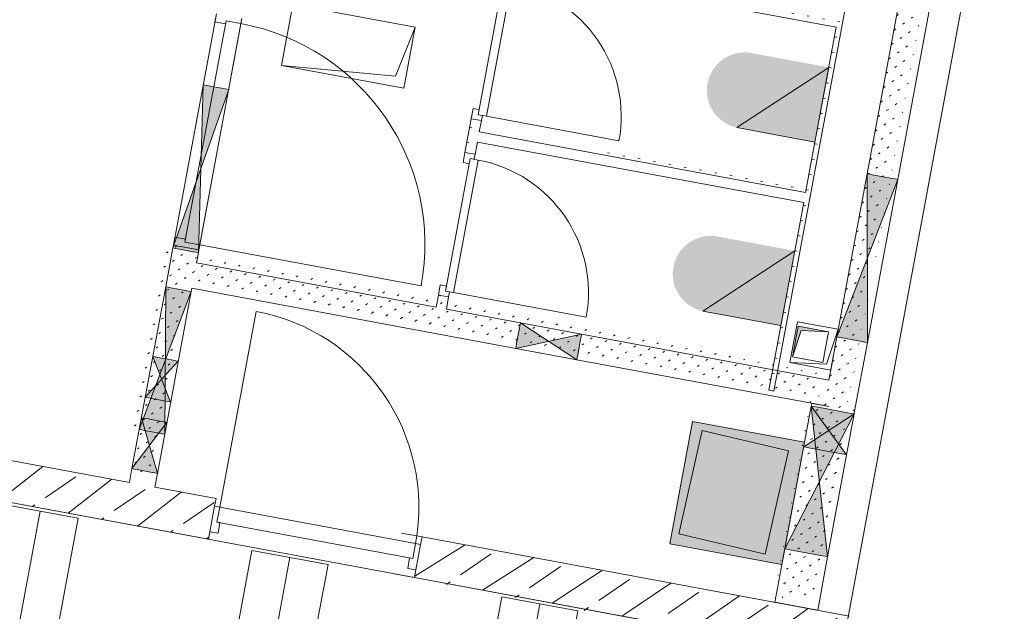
# Model space of a CAD drawing. Header units: metres. Extents: x 0 to 60282398, y -11592309 to 5708004.
# Tile 132 of 136: x 32353389.2 to 32353393.95, y 5707916.72 to 5707919.57. Entities that reach past the tile are written whole.
import ezdxf

# ---------------------------------------------------------------- set-up
doc = ezdxf.new("R2010")
doc.units = ezdxf.units.M
doc.header["$LTSCALE"] = 0.75
doc.linetypes.add('10417023$0$#9_Achse', pattern=[1.6, 0.00254, -1.59746])
doc.layers.get('0').update_dxf_attribs({"linetype": 'CONTINUOUS'})
for name, color, linetype, lineweight in [('10417023$0$#9_002_GES I Übersicht Erdgeschoss_1_104_Decken.A', 7, 'CONTINUOUS', 25), ('10417023$0$#9_002_GES I Übersicht Erdgeschoss_1_303_Sanitäre.A', 7, 'CONTINUOUS', 25), ('10417023$0$#9_002_GES I Übersicht Erdgeschoss_1_Neubau_102_Wand Innen.A', 7, 'CONTINUOUS', 25), ('10417023$0$#9_002_GES I Übersicht Erdgeschoss_1_Neubau_104_Decken.A', 7, 'CONTINUOUS', 25), ('10417023$0$#9_002_GES I Übersicht Erdgeschoss_1_Neubau_202_Innenwandbekleidun', 7, 'CONTINUOUS', 25), ('10417023$0$#9_002_GES I Übersicht Erdgeschoss_1_Neubau_210_Wärmedämmung', 7, 'CONTINUOUS', 25), ('10417023$0$#9_002_GES I Übersicht Erdgeschoss_1_Neubau_303_Sanitäre.A', 7, 'CONTINUOUS', 25), ('10417023$0$Keine', 7, 'CONTINUOUS', 13)]:
    doc.layers.add(name, color=color, linetype=linetype, lineweight=lineweight)
pattern_1 = [(0, (0, 0), (0, 0.075), [0.009999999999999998, -0.06500000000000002])]
pattern_2 = [(45, (0, 0), (-0.03535533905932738, 0.03535533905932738), [0.01, -0.03999999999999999])]
pattern_3 = [(44.99999999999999, (0, 0), (-0.1697056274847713, 0.1697056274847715), []), (44.99999999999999, (-0.08485281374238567, 0.08485281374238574), (-0.1697056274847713, 0.1697056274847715), [0.18, -0.05999999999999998])]

# ---------------------------------------------------------------- blocks, each defined once
blk = doc.blocks.new('10417023$0$#9_MKO_LP5_ARC_GES_UP_00_002_P_G_modell (3D)')
at = {"layer": '10417023$0$#9_002_GES I Übersicht Erdgeschoss_1_303_Sanitäre.A', "linetype": 'Continuous', "lineweight": 0, "true_color": 0xff0000}
h = blk.add_hatch(color=1, dxfattribs=at)
edge = h.paths.add_edge_path()
edge.add_arc((-32353452.12919252, -5707794.550176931), 0.02, 90, 180)
edge.add_line((-32353452.14919252, -5707794.550176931), (-32353452.14919252, -5707795.040176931))
edge.add_arc((-32353452.12919252, -5707795.040176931), 0.02, 180, 270)
edge.add_line((-32353452.12919252, -5707795.06017693), (-32353451.72230752, -5707795.06017693))
edge.add_arc((-32353451.72230752, -5707795.040176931), 0.02, 270, 360)
edge.add_line((-32353451.70230752, -5707795.040176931), (-32353451.70230752, -5707794.550176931))
edge.add_arc((-32353451.72230752, -5707794.550176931), 0.02, 0, 90)
edge.add_line((-32353451.72230752, -5707794.53017693), (-32353452.12919252, -5707794.53017693))
h = blk.add_hatch(color=1, dxfattribs=at)
edge = h.paths.add_edge_path()
edge.add_arc((-32353451.79182187, -5707794.796755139), 0.03, 180, 270)
edge.add_arc((-32353451.79182187, -5707794.796755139), 0.03, 270, 360)
edge.add_arc((-32353451.79182187, -5707794.796755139), 0.03, 0, 90)
edge.add_arc((-32353451.79182187, -5707794.796755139), 0.03, 90, 180)
at = {"layer": '10417023$0$#9_002_GES I Übersicht Erdgeschoss_1_Neubau_102_Wand Innen.A', "linetype": 'Continuous', "lineweight": 13, "true_color": 0xff0000}
h = blk.add_hatch(dxfattribs=at)
h.set_pattern_fill('#9_GIPS_0001', color=1, style=0, pattern_type=2)
h.set_pattern_definition(pattern_2)
h.paths.add_polyline_path([(-32353451.57419252, -5707790.779576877), (-32353451.57419252, -5707794.304574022), (-32353451.56169252, -5707794.304574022), (-32353451.56169252, -5707790.779576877)])
at = {"layer": '10417023$0$#9_002_GES I Übersicht Erdgeschoss_1_Neubau_102_Wand Innen.A', "linetype": 'Continuous', "lineweight": 13, "true_color": 0x1f1f1f}
h = blk.add_hatch(dxfattribs=at)
h.set_pattern_fill('#9_GIPS_0001', color=250, style=0, pattern_type=2)
h.set_pattern_definition(pattern_2)
h.paths.add_polyline_path([(-32353451.56169252, -5707790.779576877), (-32353451.56169252, -5707794.304574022), (-32353451.54919253, -5707794.304574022), (-32353451.54919253, -5707790.779576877)])
at = {"layer": '10417023$0$#9_002_GES I Übersicht Erdgeschoss_1_Neubau_102_Wand Innen.A', "linetype": 'Continuous', "lineweight": 13, "true_color": 0xff0000}
h = blk.add_hatch(dxfattribs=at)
h.set_pattern_fill('#9_GIPS_0001', color=1, style=0, pattern_type=2)
h.set_pattern_definition(pattern_2)
h.paths.add_polyline_path([(-32353451.44919252, -5707794.304574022), (-32353451.44919252, -5707790.779576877), (-32353451.54919253, -5707790.779576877), (-32353451.54919253, -5707794.304574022)])
at = {"layer": '10417023$0$#9_002_GES I Übersicht Erdgeschoss_1_Neubau_102_Wand Innen.A', "linetype": 'Continuous', "lineweight": 13, "true_color": 0x1f1f1f}
h = blk.add_hatch(dxfattribs=at)
h.set_pattern_fill('#9_GIPS_0001', color=250, style=0, pattern_type=2)
h.set_pattern_definition(pattern_2)
h.paths.add_polyline_path([(-32353451.43669252, -5707794.304574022), (-32353451.43669252, -5707790.779576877), (-32353451.44919252, -5707790.779576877), (-32353451.44919252, -5707794.304574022)])
at = {"layer": '10417023$0$#9_002_GES I Übersicht Erdgeschoss_1_Neubau_102_Wand Innen.A', "linetype": 'Continuous', "lineweight": 13, "true_color": 0xff0000}
h = blk.add_hatch(dxfattribs=at)
h.set_pattern_fill('#9_GIPS_0001', color=1, style=0, pattern_type=2)
h.set_pattern_definition(pattern_2)
h.paths.add_polyline_path([(-32353451.42419253, -5707794.304574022), (-32353451.42419253, -5707790.779576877), (-32353451.43669252, -5707790.779576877), (-32353451.43669252, -5707794.304574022)])
h = blk.add_hatch(dxfattribs=at)
h.set_pattern_fill('#9_GIPS_0001', color=1, style=0, pattern_type=2)
h.set_pattern_definition(pattern_2)
h.paths.add_polyline_path([(-32353454.79918738, -5707795.280108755), (-32353454.78668739, -5707795.280109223), (-32353454.78668739, -5707794.116359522), (-32353454.79918738, -5707794.116359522)])
h = blk.add_hatch(dxfattribs=at)
h.set_pattern_fill('#9_GIPS_0001', color=1, style=0, pattern_type=2)
h.set_pattern_definition(pattern_2)
h.paths.add_polyline_path([(-32353454.78668739, -5707795.280109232), (-32353454.7741874, -5707795.280109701), (-32353454.7741874, -5707794.116359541), (-32353454.78668739, -5707794.116359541)])
h = blk.add_hatch(dxfattribs=at)
h.set_pattern_fill('#9_GIPS_0001', color=1, style=0, pattern_type=2)
h.set_pattern_definition(pattern_2)
h.paths.add_polyline_path([(-32353454.77418739, -5707795.280109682), (-32353454.6991874, -5707795.280112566), (-32353454.6991874, -5707794.116359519), (-32353454.77418739, -5707794.116359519)])
at = {"layer": '10417023$0$#9_002_GES I Übersicht Erdgeschoss_1_Neubau_102_Wand Innen.A', "linetype": 'Continuous', "lineweight": 13, "true_color": 0x1f1f1f}
h = blk.add_hatch(dxfattribs=at)
h.set_pattern_fill('#9_GIPS_0001', color=250, style=0, pattern_type=2)
h.set_pattern_definition(pattern_2)
h.paths.add_polyline_path([(-32353454.69918739, -5707795.280112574), (-32353454.68668738, -5707795.280113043), (-32353454.68668738, -5707794.116359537), (-32353454.69918739, -5707794.116359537)])
at = {"layer": '10417023$0$#9_002_GES I Übersicht Erdgeschoss_1_Neubau_102_Wand Innen.A', "linetype": 'Continuous', "lineweight": 13, "true_color": 0xff0000}
h = blk.add_hatch(dxfattribs=at)
h.set_pattern_fill('#9_GIPS_0001', color=1, style=0, pattern_type=2)
h.set_pattern_definition(pattern_2)
h.paths.add_polyline_path([(-32353454.68668737, -5707795.280113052), (-32353454.67418737, -5707795.280113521), (-32353454.67418737, -5707794.116359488), (-32353454.68668737, -5707794.116359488)])
h = blk.add_hatch(dxfattribs=at)
h.set_pattern_fill('#9_GIPS_0001', color=1, style=0, pattern_type=2)
h.set_pattern_definition(pattern_2)
h.paths.add_polyline_path([(-32353451.57419252, -5707794.179574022), (-32353454.67418738, -5707794.179574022), (-32353454.67418738, -5707794.192074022), (-32353451.57419252, -5707794.192074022)])
at = {"layer": '10417023$0$#9_002_GES I Übersicht Erdgeschoss_1_Neubau_102_Wand Innen.A', "linetype": 'Continuous', "lineweight": 13, "true_color": 0x1f1f1f}
h = blk.add_hatch(dxfattribs=at)
h.set_pattern_fill('#9_GIPS_0001', color=250, style=0, pattern_type=2)
h.set_pattern_definition(pattern_2)
h.paths.add_polyline_path([(-32353451.57419252, -5707794.192074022), (-32353454.67418738, -5707794.192074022), (-32353454.67418738, -5707794.204574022), (-32353451.57419252, -5707794.204574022)])
at = {"layer": '10417023$0$#9_002_GES I Übersicht Erdgeschoss_1_Neubau_102_Wand Innen.A', "linetype": 'Continuous', "lineweight": 13, "true_color": 0xff0000}
h = blk.add_hatch(dxfattribs=at)
h.set_pattern_fill('#9_GIPS_0001', color=1, style=0, pattern_type=2)
h.set_pattern_definition(pattern_2)
h.paths.add_polyline_path([(-32353451.57419252, -5707794.204574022), (-32353454.67418738, -5707794.204574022), (-32353454.67418738, -5707794.279574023), (-32353451.57419252, -5707794.279574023)])
h = blk.add_hatch(dxfattribs=at)
h.set_pattern_fill('#9_GIPS_0001', color=1, style=0, pattern_type=2)
h.set_pattern_definition(pattern_2)
h.paths.add_polyline_path([(-32353454.67418738, -5707794.292074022), (-32353451.57419252, -5707794.292074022), (-32353451.57419252, -5707794.279574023), (-32353454.67418738, -5707794.279574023)])
h = blk.add_hatch(dxfattribs=at)
h.set_pattern_fill('#9_GIPS_0001', color=1, style=0, pattern_type=2)
h.set_pattern_definition(pattern_2)
h.paths.add_polyline_path([(-32353454.67418738, -5707794.304574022), (-32353451.57419252, -5707794.304574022), (-32353451.57419252, -5707794.292074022), (-32353454.67418738, -5707794.292074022)])
h = blk.add_hatch(dxfattribs=at)
h.set_pattern_fill('#9_GIPS_0001', color=1, style=0, pattern_type=2)
h.set_pattern_definition(pattern_2)
h.paths.add_polyline_path([(-32353451.63419252, -5707794.304574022), (-32353451.63419252, -5707795.28022236), (-32353451.62169252, -5707795.28022236), (-32353451.62169252, -5707794.304574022)])
at = {"layer": '10417023$0$#9_002_GES I Übersicht Erdgeschoss_1_Neubau_102_Wand Innen.A', "linetype": 'Continuous', "lineweight": 13, "true_color": 0x1f1f1f}
h = blk.add_hatch(dxfattribs=at)
h.set_pattern_fill('#9_GIPS_0001', color=250, style=0, pattern_type=2)
h.set_pattern_definition(pattern_2)
h.paths.add_polyline_path([(-32353451.62169252, -5707794.304574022), (-32353451.62169252, -5707795.28022236), (-32353451.60919252, -5707795.28022236), (-32353451.60919252, -5707794.304574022)])
at = {"layer": '10417023$0$#9_002_GES I Übersicht Erdgeschoss_1_Neubau_102_Wand Innen.A', "linetype": 'Continuous', "lineweight": 13, "true_color": 0xff0000}
h = blk.add_hatch(dxfattribs=at)
h.set_pattern_fill('#9_GIPS_0001', color=1, style=0, pattern_type=2)
h.set_pattern_definition(pattern_2)
h.paths.add_polyline_path([(-32353451.44919252, -5707795.28022236), (-32353451.44919252, -5707794.304574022), (-32353451.60919252, -5707794.304574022), (-32353451.60919252, -5707795.28022236)])
at = {"layer": '10417023$0$#9_002_GES I Übersicht Erdgeschoss_1_Neubau_102_Wand Innen.A', "linetype": 'Continuous', "lineweight": 13, "true_color": 0x1f1f1f}
h = blk.add_hatch(dxfattribs=at)
h.set_pattern_fill('#9_GIPS_0001', color=250, style=0, pattern_type=2)
h.set_pattern_definition(pattern_2)
h.paths.add_polyline_path([(-32353451.43669252, -5707795.28022236), (-32353451.43669252, -5707794.304574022), (-32353451.44919252, -5707794.304574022), (-32353451.44919252, -5707795.28022236)])
at = {"layer": '10417023$0$#9_002_GES I Übersicht Erdgeschoss_1_Neubau_102_Wand Innen.A', "linetype": 'Continuous', "lineweight": 13, "true_color": 0xff0000}
h = blk.add_hatch(dxfattribs=at)
h.set_pattern_fill('#9_GIPS_0001', color=1, style=0, pattern_type=2)
h.set_pattern_definition(pattern_2)
h.paths.add_polyline_path([(-32353451.42419253, -5707795.28022236), (-32353451.42419253, -5707794.304574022), (-32353451.43669252, -5707794.304574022), (-32353451.43669252, -5707795.28022236)])
at = {"layer": '10417023$0$#9_002_GES I Übersicht Erdgeschoss_1_Neubau_102_Wand Innen.A', "linetype": 'Continuous', "lineweight": 5, "true_color": 0xff0000}
h = blk.add_hatch(dxfattribs=at)
h.set_pattern_fill('#9_BETON__STAHLBETON_0001', color=1, style=0, pattern_type=2)
h.set_pattern_definition(pattern_3)
h.paths.add_polyline_path([(-32353457.02445927, -5707795.28002372), (-32353457.02446694, -5707795.480023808), (-32353454.37429506, -5707795.480125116), (-32353454.3742874, -5707795.280125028)])
h = blk.add_hatch(dxfattribs=at)
h.set_pattern_fill('#9_BETON__STAHLBETON_0001', color=1, style=0, pattern_type=2)
h.set_pattern_definition(pattern_3)
h.paths.add_polyline_path([(-32353453.36428728, -5707795.280163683), (-32353453.364295, -5707795.480163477), (-32353450.51830325, -5707795.480272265), (-32353450.51829561, -5707795.280272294)])
at = {"layer": '10417023$0$#9_002_GES I Übersicht Erdgeschoss_1_Neubau_202_Innenwandbekleidun', "linetype": 'Continuous', "lineweight": 5, "true_color": 0xff0000}
h = blk.add_hatch(dxfattribs=at)
h.set_pattern_fill('#9_GIPSKARTON_0001', color=1, style=0, pattern_type=2)
h.set_pattern_definition(pattern_1)
h.paths.add_polyline_path([(-32353451.8242145, -5707794.28016119), (-32353451.8242145, -5707790.779564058), (-32353451.84921451, -5707790.779564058), (-32353451.84921451, -5707794.28016119)])
at = {"layer": '10417023$0$#9_002_GES I Übersicht Erdgeschoss_1_Neubau_202_Innenwandbekleidun', "linetype": 'Continuous', "lineweight": 5}
h = blk.add_hatch(dxfattribs=at)
h.set_pattern_fill('#9_GIPSKARTON_0001_1', color=255, style=0, pattern_type=2)
h.set_pattern_definition(pattern_1)
h.paths.add_polyline_path([(-32353453.44922274, -5707792.49960257), (-32353451.84921451, -5707792.499571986), (-32353451.84921451, -5707792.449571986), (-32353453.4492237, -5707792.44960257)])
at = {"layer": '10417023$0$#9_002_GES I Übersicht Erdgeschoss_1_Neubau_202_Innenwandbekleidun', "linetype": 'Continuous', "lineweight": 5, "true_color": 0xff0000}
h = blk.add_hatch(dxfattribs=at)
h.set_pattern_fill('#9_GIPSKARTON_0001_1', color=1, style=0, pattern_type=2)
h.set_pattern_definition(pattern_1)
h.paths.add_polyline_path([(-32353453.44920832, -5707793.254572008), (-32353453.4992083, -5707793.254572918), (-32353453.49920516, -5707793.419572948), (-32353453.44920515, -5707793.419571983)])
h = blk.add_hatch(dxfattribs=at)
h.set_pattern_fill('#9_GIPSKARTON_0001_1', color=1, style=0, pattern_type=2)
h.set_pattern_definition(pattern_1)
h.paths.add_polyline_path([(-32353453.4492063, -5707793.359602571), (-32353451.84921451, -5707793.359571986), (-32353451.84921451, -5707793.309571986), (-32353453.44920726, -5707793.309602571)])
h = blk.add_hatch(dxfattribs=at)
h.set_pattern_fill('#9_GIPSKARTON_0001_1', color=1, style=0, pattern_type=2)
h.set_pattern_definition(pattern_1)
h.paths.add_polyline_path([(-32353453.44919177, -5707794.119571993), (-32353453.49919177, -5707794.119572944), (-32353453.49919062, -5707794.179574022), (-32353453.44919064, -5707794.179574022)])
at = {"layer": '10417023$0$#9_002_GES I Übersicht Erdgeschoss_1_Neubau_303_Sanitäre.A', "linetype": 'Continuous', "lineweight": 0, "true_color": 0xff0000}
h = blk.add_hatch(color=1, dxfattribs=at)
edge = h.paths.add_edge_path()
edge.add_line((-32353452.231612, -5707793.062758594), (-32353451.84921451, -5707793.062759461))
edge.add_line((-32353451.84921451, -5707793.062759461), (-32353451.84921367, -5707792.696500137))
edge.add_line((-32353451.84921367, -5707792.696500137), (-32353452.23161116, -5707792.696499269))
edge.add_arc((-32353452.22716558, -5707792.879628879), 0.1831835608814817, 91.39061818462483, 179.9998899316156)
edge.add_arc((-32353452.22716559, -5707792.879629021), 0.1831835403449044, 179.9998454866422, 268.6091274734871)
h = blk.add_hatch(color=1, dxfattribs=at)
edge = h.paths.add_edge_path()
edge.add_line((-32353452.231612, -5707793.962758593), (-32353451.84921451, -5707793.96275946))
edge.add_line((-32353451.84921451, -5707793.96275946), (-32353451.84921367, -5707793.596500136))
edge.add_line((-32353451.84921367, -5707793.596500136), (-32353452.23161116, -5707793.59649927))
edge.add_arc((-32353452.22716558, -5707793.779628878), 0.1831835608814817, 91.39061818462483, 179.9998899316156)
edge.add_arc((-32353452.22716559, -5707793.779629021), 0.1831835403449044, 179.9998454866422, 268.6091274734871)
at = {"layer": '10417023$0$#9_002_GES I Übersicht Erdgeschoss_1_104_Decken.A', "color": 1, "linetype": 'Continuous', "lineweight": 13, "true_color": 0xff0000}
for p, q in [((-32353455.38322717, -5707795.494576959), (-32353455.01022831, -5707795.494576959)), ((-32353455.19672774, -5707795.494576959), (-32353455.19672774, -5707796.964577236)), ((-32353455.01022831, -5707795.494576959), (-32353455.01022831, -5707796.964577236)), ((-32353454.15822645, -5707795.494576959), (-32353454.15822645, -5707796.964577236)), ((-32353454.15822645, -5707795.494576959), (-32353453.7852276, -5707795.494576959)), ((-32353453.97172702, -5707795.494576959), (-32353453.97172702, -5707796.964577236)), ((-32353453.7852276, -5707795.494576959), (-32353453.7852276, -5707796.964577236)), ((-32353452.93322863, -5707795.494576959), (-32353452.93322863, -5707796.964577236)), ((-32353452.93322863, -5707795.494576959), (-32353452.56022833, -5707795.494576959)), ((-32353452.7467292, -5707795.494576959), (-32353452.7467292, -5707796.964577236)), ((-32353452.56022833, -5707795.494576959), (-32353452.56022833, -5707796.964577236))]:
    blk.add_line(p, q, dxfattribs=at)
at = {"layer": '10417023$0$#9_002_GES I Übersicht Erdgeschoss_1_104_Decken.A', "color": 1, "linetype": 'Continuous', "lineweight": 13, "true_color": 0xff0000, "flags": 128}
blk.add_lwpolyline([(-32353460.53925445, -5707796.97957689), (-32353447.40450946, -5707796.97957689), (-32353447.40450946, -5707795.479864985), (-32353460.53925445, -5707795.479864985)], close=True, dxfattribs=at)
at = {"layer": '10417023$0$#9_002_GES I Übersicht Erdgeschoss_1_303_Sanitäre.A', "color": 1, "linetype": 'Continuous', "lineweight": 13, "true_color": 0xff0000, "flags": 128}
blk.add_lwpolyline([(-32353452.12919252, -5707794.53017693), (-32353451.70230752, -5707794.550176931), (-32353451.72230752, -5707795.06017693), (-32353452.14919252, -5707795.040176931)], close=True, dxfattribs=at)
at = {"layer": '10417023$0$#9_002_GES I Übersicht Erdgeschoss_1_Neubau_102_Wand Innen.A', "color": 1, "linetype": 'Continuous', "lineweight": 13, "true_color": 0xff0000}
for p, q in [((-32353451.57419252, -5707791.667319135), (-32353451.57419252, -5707793.167360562)), ((-32353451.42419253, -5707793.167360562), (-32353451.42419253, -5707791.667319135)), ((-32353454.79918721, -5707792.981359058), (-32353454.79918721, -5707794.116359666)), ((-32353454.79918721, -5707792.981359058), (-32353454.79918721, -5707793.021359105)), ((-32353454.67418779, -5707792.981359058), (-32353454.67418779, -5707794.116359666)), ((-32353454.67418779, -5707793.00635981), (-32353454.67418779, -5707792.981359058)), ((-32353454.79918721, -5707793.021359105), (-32353454.74718773, -5707793.021359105)), ((-32353454.74718773, -5707793.021359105), (-32353454.74718773, -5707793.00635981)), ((-32353454.74718773, -5707793.00635981), (-32353454.67418779, -5707793.00635981)), ((-32353454.67418779, -5707793.00635981), (-32353454.74718773, -5707793.00635981)), ((-32353454.74718773, -5707793.00635981), (-32353454.74718773, -5707794.091358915)), ((-32353454.67418779, -5707794.091358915), (-32353454.67418779, -5707793.00635981)), ((-32353451.57419282, -5707793.167360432), (-32353451.42419264, -5707793.967359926)), ((-32353451.42419264, -5707793.167360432), (-32353451.57419282, -5707793.967359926)), ((-32353451.5616925, -5707793.167360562), (-32353451.57419252, -5707793.167360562)), ((-32353451.57419252, -5707793.167360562), (-32353451.57419252, -5707793.967360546)), ((-32353451.54919253, -5707793.167360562), (-32353451.5616925, -5707793.167360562)), ((-32353451.4491925, -5707793.167360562), (-32353451.54919253, -5707793.167360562)), ((-32353451.43669254, -5707793.167360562), (-32353451.4491925, -5707793.167360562)), ((-32353451.42419251, -5707793.167360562), (-32353451.43669254, -5707793.167360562)), ((-32353451.42419251, -5707793.967360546), (-32353451.42419251, -5707793.167360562)), ((-32353454.67418738, -5707793.329873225), (-32353454.79918737, -5707793.329873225)), ((-32353454.79918721, -5707793.329872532), (-32353454.67418779, -5707794.129873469)), ((-32353454.67418779, -5707793.329872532), (-32353454.79918721, -5707794.129873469)), ((-32353451.57419252, -5707793.967360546), (-32353451.57419252, -5707794.179574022)), ((-32353451.57419252, -5707793.967360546), (-32353451.5616925, -5707793.967360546)), ((-32353451.5616925, -5707793.967360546), (-32353451.54919253, -5707793.967360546)), ((-32353451.54919253, -5707793.967360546), (-32353451.4491925, -5707793.967360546)), ((-32353451.4491925, -5707793.967360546), (-32353451.43669254, -5707793.967360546)), ((-32353451.43669254, -5707793.967360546), (-32353451.42419251, -5707793.967360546)), ((-32353451.42419253, -5707794.304574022), (-32353451.42419253, -5707793.967360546)), ((-32353454.79918721, -5707794.116359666), (-32353454.79918721, -5707794.076359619)), ((-32353454.79918721, -5707794.076359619), (-32353454.74718773, -5707794.076359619)), ((-32353454.74718773, -5707794.076359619), (-32353454.74718773, -5707794.091358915)), ((-32353454.79918738, -5707794.129873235), (-32353454.79918738, -5707794.320176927)), ((-32353454.79918737, -5707794.116359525), (-32353454.79918737, -5707794.129873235)), ((-32353454.79918737, -5707794.129873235), (-32353454.78668739, -5707794.129873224)), ((-32353454.79918721, -5707794.116359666), (-32353454.78668684, -5707794.116359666)), ((-32353454.67418779, -5707794.116359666), (-32353454.79918721, -5707794.116359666)), ((-32353454.79918721, -5707794.116359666), (-32353454.78668684, -5707794.116359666)), ((-32353454.79918721, -5707794.116359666), (-32353454.78668684, -5707794.116359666)), ((-32353454.78668739, -5707794.129873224), (-32353454.7741874, -5707794.129873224)), ((-32353454.78668684, -5707794.116359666), (-32353454.7741879, -5707794.116359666)), ((-32353454.78668684, -5707794.116359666), (-32353454.7741879, -5707794.116359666)), ((-32353454.78668684, -5707794.116359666), (-32353454.7741879, -5707794.116359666)), ((-32353454.7741879, -5707794.116359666), (-32353454.6991871, -5707794.116359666)), ((-32353454.7741879, -5707794.116359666), (-32353454.6991871, -5707794.116359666)), ((-32353454.7741879, -5707794.116359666), (-32353454.6991871, -5707794.116359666)), ((-32353454.7741874, -5707794.129873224), (-32353454.69918738, -5707794.129873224)), ((-32353454.74718773, -5707794.091358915), (-32353454.67418779, -5707794.091358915)), ((-32353454.74718773, -5707794.091358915), (-32353454.67418779, -5707794.091358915)), ((-32353454.69918738, -5707794.129873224), (-32353454.68668737, -5707794.129873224)), ((-32353454.6991871, -5707794.116359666), (-32353454.68668672, -5707794.116359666)), ((-32353454.6991871, -5707794.116359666), (-32353454.68668672, -5707794.116359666)), ((-32353454.6991871, -5707794.116359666), (-32353454.68668672, -5707794.116359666)), ((-32353454.68668737, -5707794.129873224), (-32353454.67418736, -5707794.129873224)), ((-32353454.68668672, -5707794.116359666), (-32353454.67418779, -5707794.116359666)), ((-32353454.68668672, -5707794.116359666), (-32353454.67418779, -5707794.116359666)), ((-32353454.68668672, -5707794.116359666), (-32353454.67418779, -5707794.116359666)), ((-32353454.67418779, -5707794.091358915), (-32353454.67418779, -5707794.116359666)), ((-32353454.67418779, -5707794.091358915), (-32353453.58918724, -5707794.091358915)), ((-32353454.67418738, -5707794.179574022), (-32353454.67418738, -5707794.129873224)), ((-32353454.67418736, -5707794.129873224), (-32353454.67418736, -5707794.116359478)), ((-32353453.49919063, -5707794.179574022), (-32353454.67418738, -5707794.179574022)), ((-32353453.08617062, -5707794.179574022), (-32353453.44919063, -5707794.179574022)), ((-32353452.78617056, -5707794.179574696), (-32353453.08617092, -5707794.304574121)), ((-32353452.78617056, -5707794.304574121), (-32353453.08617092, -5707794.179574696)), ((-32353453.08617062, -5707794.179574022), (-32353453.08617062, -5707794.192074)), ((-32353452.78617061, -5707794.179574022), (-32353453.08617062, -5707794.179574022)), ((-32353451.57419252, -5707794.179574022), (-32353452.78617061, -5707794.179574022)), ((-32353452.78617061, -5707794.192074), (-32353452.78617061, -5707794.179574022)), ((-32353453.08617062, -5707794.192074), (-32353453.08617062, -5707794.204574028)), ((-32353453.08617062, -5707794.204574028), (-32353453.08617062, -5707794.279574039)), ((-32353452.78617061, -5707794.204574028), (-32353452.78617061, -5707794.192074)), ((-32353452.78617061, -5707794.279574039), (-32353452.78617061, -5707794.204574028)), ((-32353454.7866874, -5707794.320176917), (-32353454.79918738, -5707794.320176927)), ((-32353454.79918738, -5707794.320176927), (-32353454.79918738, -5707795.020176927)), ((-32353454.79918721, -5707794.320176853), (-32353454.67418779, -5707795.020176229)), ((-32353454.67418779, -5707794.320176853), (-32353454.79918721, -5707795.020176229)), ((-32353454.7741874, -5707794.320176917), (-32353454.7866874, -5707794.320176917)), ((-32353454.69918739, -5707794.320176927), (-32353454.7741874, -5707794.320176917)), ((-32353454.68668738, -5707794.320176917), (-32353454.69918739, -5707794.320176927)), ((-32353454.67418737, -5707794.320176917), (-32353454.68668738, -5707794.320176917)), ((-32353454.67418738, -5707794.304574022), (-32353453.08617062, -5707794.304574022)), ((-32353454.67418738, -5707794.320176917), (-32353454.67418738, -5707794.304574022)), ((-32353454.67418737, -5707795.020176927), (-32353454.67418737, -5707794.320176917)), ((-32353453.08617062, -5707794.279574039), (-32353453.08617062, -5707794.292074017)), ((-32353453.08617062, -5707794.292074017), (-32353453.08617062, -5707794.304574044)), ((-32353453.08617062, -5707794.304574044), (-32353452.78617061, -5707794.304574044)), ((-32353452.78617061, -5707794.292074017), (-32353452.78617061, -5707794.279574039)), ((-32353452.78617061, -5707794.304574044), (-32353452.78617061, -5707794.292074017)), ((-32353452.78617061, -5707794.304574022), (-32353451.57419252, -5707794.304574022)), ((-32353451.63419289, -5707794.317498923), (-32353451.42419264, -5707795.017499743)), ((-32353451.42419264, -5707794.317498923), (-32353451.63419289, -5707795.017499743)), ((-32353451.63419289, -5707794.317498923), (-32353451.42419264, -5707794.517499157)), ((-32353451.42419264, -5707794.317498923), (-32353451.63419289, -5707794.517499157)), ((-32353451.63419252, -5707794.304574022), (-32353451.63419252, -5707794.317499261)), ((-32353451.54919253, -5707794.304574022), (-32353451.63419252, -5707794.304574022)), ((-32353451.62169253, -5707794.317499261), (-32353451.63419252, -5707794.317499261)), ((-32353451.63419252, -5707794.317499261), (-32353451.63419252, -5707795.017499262)), ((-32353451.60919252, -5707794.317499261), (-32353451.62169253, -5707794.317499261)), ((-32353451.44919252, -5707794.317499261), (-32353451.60919252, -5707794.317499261)), ((-32353451.57419252, -5707794.304574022), (-32353451.54919253, -5707794.304574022)), ((-32353451.43669253, -5707794.317499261), (-32353451.44919252, -5707794.317499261)), ((-32353451.42419253, -5707794.317499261), (-32353451.43669253, -5707794.317499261)), ((-32353451.42419253, -5707794.317499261), (-32353451.42419253, -5707794.304574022)), ((-32353451.42419253, -5707795.017499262), (-32353451.42419253, -5707794.317499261)), ((-32353454.34928919, -5707795.31762569), (-32353454.34925165, -5707794.357626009)), ((-32353451.63419252, -5707794.517499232), (-32353451.62169253, -5707794.517499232)), ((-32353451.62169253, -5707794.517499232), (-32353451.60919252, -5707794.517499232)), ((-32353451.60919252, -5707794.517499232), (-32353451.44919252, -5707794.517499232)), ((-32353451.44919252, -5707794.517499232), (-32353451.43669253, -5707794.517499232)), ((-32353451.43669253, -5707794.517499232), (-32353451.42419253, -5707794.517499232)), ((-32353454.7866874, -5707794.662317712), (-32353454.79918738, -5707794.662317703)), ((-32353454.79918721, -5707794.662318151), (-32353454.67418779, -5707794.862318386)), ((-32353454.67418779, -5707794.662318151), (-32353454.79918721, -5707794.862318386)), ((-32353454.7741874, -5707794.662317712), (-32353454.7866874, -5707794.662317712)), ((-32353454.69918739, -5707794.662317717), (-32353454.7741874, -5707794.662317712)), ((-32353454.68668738, -5707794.662317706), (-32353454.69918739, -5707794.662317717)), ((-32353454.67418737, -5707794.662317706), (-32353454.68668738, -5707794.662317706)), ((-32353454.79918738, -5707794.862317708), (-32353454.7866874, -5707794.862317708)), ((-32353454.7866874, -5707794.862317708), (-32353454.7741874, -5707794.862317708)), ((-32353454.7741874, -5707794.862317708), (-32353454.69918739, -5707794.862317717)), ((-32353454.69918739, -5707794.862317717), (-32353454.68668738, -5707794.862317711)), ((-32353454.68668738, -5707794.862317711), (-32353454.67418737, -5707794.862317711)), ((-32353454.7866874, -5707794.962317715), (-32353454.79918738, -5707794.962317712)), ((-32353454.79918721, -5707794.96231706), (-32353454.67418779, -5707795.212317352)), ((-32353454.67418779, -5707794.96231706), (-32353454.79918721, -5707795.212317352)), ((-32353454.7741874, -5707794.962317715), (-32353454.7866874, -5707794.962317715)), ((-32353454.69918739, -5707794.962317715), (-32353454.7741874, -5707794.962317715)), ((-32353454.68668738, -5707794.962317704), (-32353454.69918739, -5707794.962317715)), ((-32353454.67418737, -5707794.962317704), (-32353454.68668738, -5707794.962317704)), ((-32353454.79918738, -5707795.020176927), (-32353454.7866874, -5707795.020176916)), ((-32353454.79918738, -5707795.020176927), (-32353454.79918738, -5707795.212317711)), ((-32353454.7866874, -5707795.020176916), (-32353454.7741874, -5707795.020176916)), ((-32353454.7741874, -5707795.020176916), (-32353454.69918739, -5707795.020176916)), ((-32353454.69918739, -5707795.020176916), (-32353454.68668738, -5707795.020176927)), ((-32353454.68668738, -5707795.020176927), (-32353454.67418737, -5707795.020176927)), ((-32353454.67418737, -5707795.212317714), (-32353454.67418737, -5707795.020176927)), ((-32353451.63419252, -5707795.017499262), (-32353451.63419252, -5707795.28022236)), ((-32353451.63419252, -5707795.017499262), (-32353451.62169253, -5707795.017499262)), ((-32353451.62169253, -5707795.017499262), (-32353451.60919252, -5707795.017499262)), ((-32353451.60919252, -5707795.017499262), (-32353451.44919252, -5707795.017499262)), ((-32353451.44919252, -5707795.017499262), (-32353451.43669253, -5707795.017499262)), ((-32353451.43669253, -5707795.017499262), (-32353451.42419253, -5707795.017499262)), ((-32353451.42419253, -5707795.28022236), (-32353451.42419253, -5707795.017499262)), ((-32353454.79918738, -5707795.212317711), (-32353454.79918738, -5707795.280108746)), ((-32353454.79918738, -5707795.212317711), (-32353454.7866874, -5707795.212317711)), ((-32353454.7866874, -5707795.212317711), (-32353454.7741874, -5707795.212317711)), ((-32353454.7741874, -5707795.212317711), (-32353454.69918739, -5707795.212317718)), ((-32353454.69918739, -5707795.212317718), (-32353454.68668738, -5707795.212317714)), ((-32353454.68668738, -5707795.212317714), (-32353454.67418737, -5707795.212317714)), ((-32353454.67418738, -5707795.280113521), (-32353454.67418738, -5707795.212317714)), ((-32353454.37428849, -5707795.31762569), (-32353454.37429427, -5707795.442625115)), ((-32353454.37429427, -5707795.442625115), (-32353454.37428849, -5707795.31762569)), ((-32353454.37429427, -5707795.442625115), (-32353454.37428849, -5707795.31762569)), ((-32353454.37428849, -5707795.31762569), (-32353454.37428705, -5707795.280124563)), ((-32353454.34928919, -5707795.31762569), (-32353454.37428849, -5707795.31762569)), ((-32353454.34929207, -5707795.390625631), (-32353454.34928919, -5707795.31762569)), ((-32353454.34929207, -5707795.390625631), (-32353454.34928919, -5707795.31762569)), ((-32353454.34928919, -5707795.31762569), (-32353453.3892895, -5707795.317663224)), ((-32353453.38929095, -5707795.390663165), (-32353453.3892895, -5707795.317663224)), ((-32353453.3892895, -5707795.317663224), (-32353453.38929095, -5707795.390663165)), ((-32353453.3892895, -5707795.317663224), (-32353453.36428875, -5707795.317663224)), ((-32353453.36428875, -5707795.317663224), (-32353453.36429308, -5707795.442664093)), ((-32353453.36429308, -5707795.442664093), (-32353453.36428875, -5707795.317663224)), ((-32353453.36429308, -5707795.442664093), (-32353453.36428875, -5707795.317663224)), ((-32353453.36428875, -5707795.317663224), (-32353453.36428731, -5707795.280163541)), ((-32353451.63419252, -5707795.28022236), (-32353451.42419253, -5707795.28022236)), ((-32353454.33429133, -5707795.390627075), (-32353454.34929207, -5707795.390625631)), ((-32353453.38929095, -5707795.390663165), (-32353454.34929207, -5707795.390625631)), ((-32353454.33429422, -5707795.442626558), (-32353454.33429133, -5707795.390627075)), ((-32353453.40429313, -5707795.442662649), (-32353453.40429169, -5707795.390661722)), ((-32353453.40429169, -5707795.390661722), (-32353453.38929095, -5707795.390663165)), ((-32353454.37429571, -5707795.480124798), (-32353454.37429427, -5707795.442625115)), ((-32353454.37429427, -5707795.442625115), (-32353454.33429422, -5707795.442626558)), ((-32353453.36429308, -5707795.442664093), (-32353453.40429313, -5707795.442662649)), ((-32353453.36429453, -5707795.480163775), (-32353453.36429308, -5707795.442664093))]:
    blk.add_line(p, q, dxfattribs=at)
at = {"layer": '10417023$0$#9_002_GES I Übersicht Erdgeschoss_1_Neubau_102_Wand Innen.A', "color": 1, "linetype": 'Continuous', "lineweight": 18, "true_color": 0xff0000}
for p, q in [((-32353454.79918738, -5707795.280108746), (-32353456.74921756, -5707795.280034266)), ((-32353454.37428724, -5707795.280124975), (-32353454.67418738, -5707795.280113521)), ((-32353454.37429427, -5707795.442625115), (-32353454.37428849, -5707795.31762569)), ((-32353454.37428849, -5707795.31762569), (-32353454.37428705, -5707795.280124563)), ((-32353453.36429308, -5707795.442664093), (-32353453.36428875, -5707795.317663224)), ((-32353453.36428875, -5707795.317663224), (-32353453.36428731, -5707795.280163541)), ((-32353451.26985505, -5707795.280243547), (-32353453.36428727, -5707795.280163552)), ((-32353454.37429571, -5707795.480124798), (-32353454.37429427, -5707795.442625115)), ((-32353453.36429453, -5707795.480163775), (-32353453.36429308, -5707795.442664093)), ((-32353457.02446687, -5707795.480023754), (-32353454.37429517, -5707795.480124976)), ((-32353453.36429503, -5707795.480163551), (-32353451.26986268, -5707795.480243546))]:
    blk.add_line(p, q, dxfattribs=at)
at = {"layer": '10417023$0$#9_002_GES I Übersicht Erdgeschoss_1_Neubau_102_Wand Innen.A', "color": 1, "linetype": '10417023$0$#9_Achse', "lineweight": 13, "true_color": 0xff0000}
for p, q in [((-32353453.36428731, -5707795.280163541), (-32353454.37428705, -5707795.280124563)), ((-32353453.36429453, -5707795.480163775), (-32353454.37429571, -5707795.480124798))]:
    blk.add_line(p, q, dxfattribs=at)
at = {"layer": '10417023$0$#9_002_GES I Übersicht Erdgeschoss_1_Neubau_102_Wand Innen.A', "color": 1, "linetype": 'Continuous', "lineweight": 13, "true_color": 0xff0000}
for centre, radius, start, end in [((-32353454.67418738, -5707794.091359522), 1.085000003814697, 5.036084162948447e-08, 89.99999979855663), ((-32353454.34928882, -5707795.317625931), 0.96000000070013, 359.9978117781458, 89.99781137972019)]:
    blk.add_arc(centre, radius, start, end, dxfattribs=at)
at = {"layer": '10417023$0$#9_002_GES I Übersicht Erdgeschoss_1_Neubau_102_Wand Innen.A', "color": 1, "linetype": 'Continuous', "true_color": 0xff0000}
for points in [[(-32353451.42419251, -5707793.167360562), (-32353451.57419252, -5707793.167360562), (-32353451.49919251, -5707793.567360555)], [(-32353454.67418738, -5707793.329873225), (-32353454.79918737, -5707793.329873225), (-32353454.73668737, -5707793.729873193)], [(-32353451.42419251, -5707793.967360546), (-32353451.49919252, -5707793.567360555), (-32353451.57419252, -5707793.967360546)], [(-32353454.67418736, -5707794.129873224), (-32353454.73668737, -5707793.729873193), (-32353454.79918737, -5707794.129873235)], [(-32353453.08617062, -5707794.304574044), (-32353452.93617061, -5707794.242074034), (-32353453.08617062, -5707794.179574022)], [(-32353452.78617061, -5707794.304574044), (-32353452.78617061, -5707794.179574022), (-32353452.93617061, -5707794.242074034)], [(-32353454.67418737, -5707794.320176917), (-32353454.79918738, -5707794.320176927), (-32353454.73668737, -5707794.670176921)], [(-32353451.42419253, -5707794.317499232), (-32353451.63419252, -5707794.317499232), (-32353451.52919252, -5707794.417499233)], [(-32353451.42419253, -5707794.317499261), (-32353451.63419252, -5707794.317499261), (-32353451.52919252, -5707794.667499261)], [(-32353451.42419253, -5707794.517499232), (-32353451.52919252, -5707794.417499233), (-32353451.63419252, -5707794.517499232)], [(-32353454.67418737, -5707794.662317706), (-32353454.79918738, -5707794.662317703), (-32353454.73668738, -5707794.762317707)], [(-32353454.67418737, -5707795.020176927), (-32353454.73668738, -5707794.670176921), (-32353454.79918738, -5707795.020176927)], [(-32353451.42419253, -5707795.017499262), (-32353451.52919252, -5707794.667499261), (-32353451.63419252, -5707795.017499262)], [(-32353454.67418737, -5707794.862317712), (-32353454.73668738, -5707794.762317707), (-32353454.79918738, -5707794.862317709)], [(-32353454.67418737, -5707794.962317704), (-32353454.79918738, -5707794.962317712), (-32353454.73668738, -5707795.087317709)], [(-32353454.67418737, -5707795.212317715), (-32353454.73668738, -5707795.08731771), (-32353454.79918738, -5707795.212317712)]]:
    blk.add_solid(points, dxfattribs=at)
at = {"layer": '10417023$0$#9_002_GES I Übersicht Erdgeschoss_1_Neubau_104_Decken.A', "color": 1, "linetype": 'Continuous', "lineweight": 13, "true_color": 0xff0000}
for p, q in [((-32353451.61762075, -5707793.950250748), (-32353451.76762075, -5707793.950250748)), ((-32353451.76762075, -5707793.950250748), (-32353451.76762075, -5707794.100250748)), ((-32353451.76762021, -5707794.10025022), (-32353451.74887037, -5707793.96900133)), ((-32353451.74887037, -5707793.96900133), (-32353451.61762004, -5707793.950250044)), ((-32353451.61762075, -5707794.100250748), (-32353451.61762075, -5707793.950250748)), ((-32353451.76762075, -5707794.100250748), (-32353451.61762075, -5707794.100250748))]:
    blk.add_line(p, q, dxfattribs=at)
at = {"layer": '10417023$0$#9_002_GES I Übersicht Erdgeschoss_1_Neubau_104_Decken.A', "color": 1, "linetype": 'Continuous', "lineweight": 13, "true_color": 0xff0000, "flags": 128}
for points in [[(-32353468.96423227, -5707790.479532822), (-32353468.96423227, -5707797.304576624), (-32353460.53922811, -5707797.304576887), (-32353460.53922811, -5707797.229576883), (-32353452.62422799, -5707797.229577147), (-32353451.27397855, -5707797.229576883), (-32353451.27397855, -5707790.47953124), (-32353467.78422802, -5707790.479532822), (-32353467.82422806, -5707790.479532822)], [(-32353460.539228, -5707797.304576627), (-32353468.96423227, -5707797.304576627), (-32353468.96423227, -5707810.39957689), (-32353464.33422799, -5707810.39957689), (-32353464.33422799, -5707812.749576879), (-32353442.50422801, -5707812.74957689), (-32353442.504228, -5707790.55957689), (-32353451.27397855, -5707790.559574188), (-32353451.27397855, -5707797.22957689), (-32353452.624228, -5707797.22957689), (-32353452.624228, -5707807.119576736), (-32353460.539228, -5707807.119576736)]]:
    blk.add_lwpolyline(points, close=True, dxfattribs=at)
at = {"layer": '10417023$0$#9_002_GES I Übersicht Erdgeschoss_1_Neubau_104_Decken.A', "color": 1, "linetype": 'Continuous', "true_color": 0xff0000}
blk.add_solid([(-32353451.76762075, -5707794.100250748), (-32353451.74887075, -5707793.969000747), (-32353451.76762075, -5707793.950250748), (-32353451.61762075, -5707793.950250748)], dxfattribs=at)
at = {"layer": '10417023$0$#9_002_GES I Übersicht Erdgeschoss_1_Neubau_202_Innenwandbekleidun', "color": 1, "linetype": 'Continuous', "lineweight": 13, "true_color": 0xff0000}
for p, q in [((-32353451.8242145, -5707794.28016119), (-32353451.8242145, -5707790.779564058)), ((-32353453.44922274, -5707792.49960257), (-32353451.84921451, -5707792.499571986)), ((-32353451.84921451, -5707792.499571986), (-32353451.84921451, -5707793.309571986)), ((-32353453.46922174, -5707792.579572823), (-32353453.46920875, -5707793.22957214)), ((-32353453.42920871, -5707793.22957214), (-32353453.4292217, -5707792.579571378)), ((-32353453.49920879, -5707793.254572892), (-32353453.49920879, -5707793.204572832)), ((-32353453.49920879, -5707793.204572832), (-32353453.46920875, -5707793.204572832)), ((-32353453.46920875, -5707793.204572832), (-32353453.46920875, -5707793.22957214)), ((-32353453.46920875, -5707793.22957214), (-32353453.44920873, -5707793.22957214)), ((-32353453.46920875, -5707793.22957214), (-32353453.42920871, -5707793.22957214)), ((-32353453.44920873, -5707793.22957214), (-32353453.44920873, -5707793.254571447)), ((-32353453.42920871, -5707793.22957214), (-32353452.77920939, -5707793.229559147)), ((-32353453.44920873, -5707793.254571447), (-32353453.49920879, -5707793.254572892)), ((-32353453.44920873, -5707793.254571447), (-32353453.49920879, -5707793.254572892)), ((-32353453.44920873, -5707793.254571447), (-32353453.49920879, -5707793.254572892)), ((-32353453.44920873, -5707793.254571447), (-32353453.49920879, -5707793.254572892)), ((-32353453.49920831, -5707793.254572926), (-32353453.49920515, -5707793.419572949)), ((-32353453.44920726, -5707793.309602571), (-32353453.44920831, -5707793.254572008)), ((-32353451.84921451, -5707793.309571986), (-32353453.44920726, -5707793.309602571)), ((-32353453.4492063, -5707793.359602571), (-32353451.84921451, -5707793.359571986)), ((-32353453.44920515, -5707793.419571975), (-32353453.4492063, -5707793.359602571)), ((-32353451.84921451, -5707793.359571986), (-32353451.84921451, -5707794.28016119)), ((-32353453.44920584, -5707793.419572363), (-32353453.49920446, -5707793.419572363)), ((-32353453.49920446, -5707793.419572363), (-32353453.49920446, -5707793.469572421)), ((-32353453.44920584, -5707793.419572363), (-32353453.49920446, -5707793.419572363)), ((-32353453.44920584, -5707793.419572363), (-32353453.49920446, -5707793.419572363)), ((-32353453.44920584, -5707793.419572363), (-32353453.49920446, -5707793.419572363)), ((-32353453.4492044, -5707793.444571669), (-32353453.44920584, -5707793.419572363)), ((-32353453.46920442, -5707793.469572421), (-32353453.46920442, -5707793.444571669)), ((-32353453.46920442, -5707793.444571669), (-32353453.4492044, -5707793.444571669)), ((-32353453.42920437, -5707793.444571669), (-32353453.46920442, -5707793.444571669)), ((-32353453.46920442, -5707793.444571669), (-32353453.46919287, -5707794.094572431)), ((-32353453.42919283, -5707794.094570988), (-32353453.42920437, -5707793.444571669)), ((-32353453.49920446, -5707793.469572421), (-32353453.46920442, -5707793.469572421)), ((-32353453.49919291, -5707794.069573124), (-32353453.46919287, -5707794.06957168)), ((-32353453.49919146, -5707794.119573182), (-32353453.49919291, -5707794.069573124)), ((-32353453.46919287, -5707794.06957168), (-32353453.46919287, -5707794.094572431)), ((-32353453.49919178, -5707794.119572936), (-32353453.49919063, -5707794.179574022)), ((-32353453.44919141, -5707794.119571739), (-32353453.49919146, -5707794.119573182)), ((-32353453.44919141, -5707794.119571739), (-32353453.49919146, -5707794.119573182)), ((-32353453.44919141, -5707794.119571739), (-32353453.49919146, -5707794.119573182)), ((-32353453.44919141, -5707794.119571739), (-32353453.49919146, -5707794.119573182)), ((-32353453.46919287, -5707794.094572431), (-32353453.42919283, -5707794.094570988)), ((-32353453.46919287, -5707794.094572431), (-32353453.44919285, -5707794.094572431)), ((-32353453.44919285, -5707794.094572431), (-32353453.44919141, -5707794.119571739)), ((-32353453.44919063, -5707794.179574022), (-32353453.44919178, -5707794.119572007)), ((-32353453.42919283, -5707794.094570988), (-32353452.77919207, -5707794.094559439)), ((-32353451.84921451, -5707794.28016119), (-32353451.8242145, -5707794.28016119))]:
    blk.add_line(p, q, dxfattribs=at)
for centre, radius, start, end in [((-32353453.42920879, -5707793.229571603), 0.6500000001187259, 0.001095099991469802, 90.00109518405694), ((-32353453.42919225, -5707794.094571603), 0.6500000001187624, 0.001095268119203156, 90.00109518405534)]:
    blk.add_arc(centre, radius, start, end, dxfattribs=at)
at = {"layer": '10417023$0$#9_002_GES I Übersicht Erdgeschoss_1_Neubau_210_Wärmedämmung', "color": 1, "linetype": 'Continuous', "lineweight": 13, "true_color": 0xff0000}
for p, q in [((-32353453.84470054, -5707792.869678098), (-32353454.44470054, -5707792.869678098)), ((-32353454.44470054, -5707792.869678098), (-32353454.44470054, -5707793.169678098)), ((-32353453.84470075, -5707792.869678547), (-32353453.89470081, -5707793.119677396)), ((-32353453.84470054, -5707793.169678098), (-32353453.84470054, -5707792.869678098)), ((-32353453.89470081, -5707793.119677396), (-32353454.44470001, -5707793.169677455)), ((-32353454.44470054, -5707793.169678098), (-32353453.84470054, -5707793.169678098)), ((-32353451.57391451, -5707793.930174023), (-32353451.7739145, -5707793.930174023)), ((-32353451.7739145, -5707793.930174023), (-32353451.7739145, -5707794.130174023)), ((-32353451.5739142, -5707793.930173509), (-32353451.59891495, -5707794.105174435)), ((-32353451.57391451, -5707794.130174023), (-32353451.57391451, -5707793.930174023)), ((-32353451.7739145, -5707794.130174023), (-32353451.57391451, -5707794.130174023)), ((-32353451.59891495, -5707794.105174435), (-32353451.77391443, -5707794.130173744))]:
    blk.add_line(p, q, dxfattribs=at)
at = {"layer": '10417023$0$#9_002_GES I Übersicht Erdgeschoss_1_Neubau_303_Sanitäre.A', "color": 1, "linetype": 'Continuous', "lineweight": 13, "true_color": 0xff0000, "flags": 128}
for points in [[(-32353452.231612, -5707793.062758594), (-32353451.84921451, -5707793.062759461), (-32353451.84921367, -5707792.696500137)], [(-32353452.231612, -5707793.962758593), (-32353451.84921451, -5707793.96275946), (-32353451.84921367, -5707793.596500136)], [(-32353452.18419252, -5707794.49517693), (-32353451.63419252, -5707794.49517693), (-32353451.63419252, -5707795.095176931), (-32353452.18419252, -5707795.095176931)]]:
    blk.add_lwpolyline(points, close=True, dxfattribs=at)
at = {"layer": '10417023$0$#9_002_GES I Übersicht Erdgeschoss_1_Neubau_303_Sanitäre.A', "color": 1, "linetype": 'Continuous', "true_color": 0xff0000}
blk.add_solid([(-32353452.18419252, -5707794.49517693), (-32353452.18419252, -5707795.095176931), (-32353451.63419252, -5707794.49517693), (-32353451.63419252, -5707795.095176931)], dxfattribs=at)
blk = doc.blocks.new('10417023$0$2_MKO_LP5_LAN_GES_UP_00_002_V_A (3D)')
at = {"layer": '10417023$0$Keine'}
blk.add_blockref('10417023$0$#9_MKO_LP5_ARC_GES_UP_00_002_P_G_modell (3D)', (0, 0), dxfattribs=at)
blk = doc.blocks.new('10417023')
at = {"layer": '10417023$0$Keine', "rotation": 349.4819372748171}
blk.add_blockref('10417023$0$2_MKO_LP5_LAN_GES_UP_00_002_V_A (3D)', (65205154.93137175, 5413829.557758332), dxfattribs=at)

msp = doc.modelspace()

# ---------------------------------------------------------------- block references
msp.add_blockref('10417023', (0, 0))

doc.saveas('drawing.dxf')
